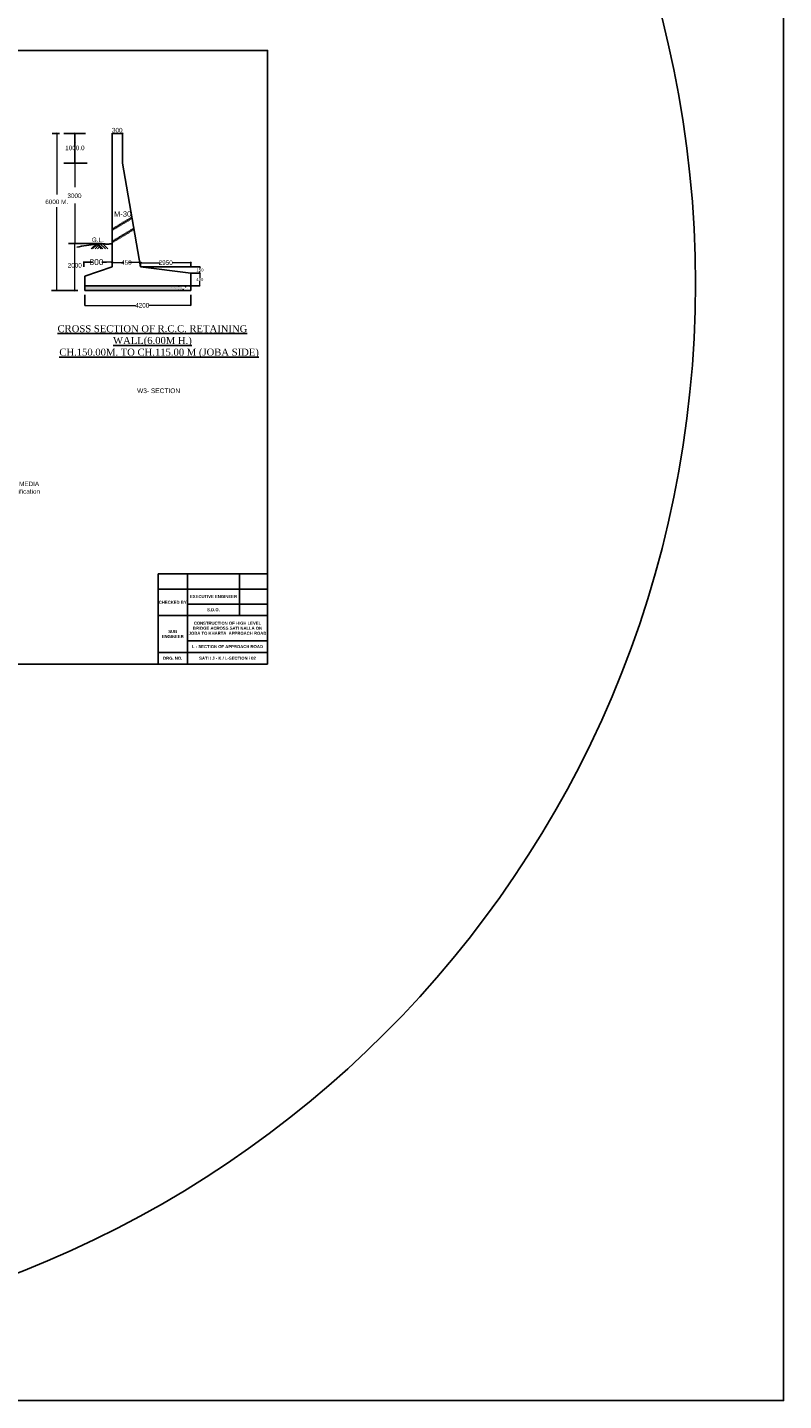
# Model space of a CAD drawing. Header units: millimetres. Extents: x -110772 to 10578, y 1312 to 153908.
# Tile 18 of 19: x -104587 to -103333, y 150109 to 152386. Entities that reach past the tile are written whole.
import ezdxf

# ---------------------------------------------------------------- set-up
doc = ezdxf.new("R2010")
doc.units = ezdxf.units.MM
doc.header["$MEASUREMENT"] = 0
doc.header["$PDMODE"] = 35
doc.header["$PDSIZE"] = -50
doc.linetypes.add('DASHED2', pattern=[0.375, 0.25, -0.125])
doc.styles.add('GOMTI', font='arial.ttf', dxfattribs={"height": 5})
doc.styles.get("Standard").update_dxf_attribs({"font": 'arial.ttf', "height": 2.5})
doc.dimstyles.get("Standard").update_dxf_attribs({"dimtxt": 2.5, "dimasz": 1.5, "dimexe": 0.18, "dimexo": 0.0625, "dimgap": 0.09, "dimtad": 0, "dimtih": 1, "dimtoh": 1, "dimdec": 1, "dimzin": 0, "dimdsep": 46, "dimtxsty": 'Standard', "dimblk": 'OBLIQUE', "dimcen": 0.5, "dimadec": 0, "dimazin": 0, "dimtfac": 1, "dimtdec": 1, "dimtofl": 0, "dimtmove": 0, "dimatfit": 3, "dimfxl": 1, "dimtolj": 1, "dimtzin": 0, "dimlwd": 5, "dimarcsym": 0})

# ---------------------------------------------------------------- blocks, each defined once
blk = doc.blocks.new('*T19')
at = {"color": 0, "linetype": 'ByBlock', "lineweight": -2, "transparency": 16777216}
for p, q in [((0, 0), (181.7, 0)), ((0, 0), (0, -149.4)), ((48.6, 0), (48.6, -149.4)), ((135.3, 0), (135.3, -69)), ((181.7, 0), (181.7, -149.4)), ((0, -25), (181.7, -25)), ((48.6, -49.8), (181.7, -49.8)), ((0, -69), (181.7, -69)), ((48.6, -110.9), (181.7, -110.9)), ((0, -130.1), (181.7, -130.1)), ((0, -149.4), (181.7, -149.4))]:
    blk.add_line(p, q, dxfattribs=at)
at = {"color": 0, "transparency": 16777216, "char_height": 5, "attachment_point": 5, "style": 'GOMTI'}
for s, insert, width in [('{\\fArial|b1|i0|c0|p34;CHECKED BY}', (24.3, -47), 48.497), ('{\\fArial|b1|i0|c0|p34;EXECUTIVE ENGINEER}', (91.9, -37.4), 86.518), ('{\\fArial|b1|i0|c0|p34;S.D.O.}', (91.9, -59.4), 86.518), ('{\\fArial|b1|i0|c0|p34;CONSTRUCTION OF HIGH LEVEL BRIDGE ACROSS SATI NALLA ON JOBA TO KHARTA  APPROACH ROAD}', (115.1, -90), 132.921), ('{\\fArial|b1|i0|c0|p34;SUB ENGINEER}', (24.3, -99.6), 48.497), ('{\\fArial|b1|i0|c0|p34;L - SECTION OF APPROACH ROAD}', (115.1, -120.5), 132.921), ('{\\fArial|b1|i0|c0|p34;DRG. NO.}', (24.3, -139.8), 48.497), ('{\\fArial|b1|i0|c0|p34;SATI / J - K / L-SECTION / 02}', (115.1, -139.8), 132.921)]:
    blk.add_mtext(s, dxfattribs=dict(at, insert=insert, width=width))
blk = doc.blocks.new('_Oblique')
at = {"color": 0, "linetype": 'ByBlock', "lineweight": -2}
blk.add_line((-0.5, -0.5), (0.5, 0.5), dxfattribs=at)
blk = doc.blocks.new('*D36')
at = {"color": 0, "lineweight": -2, "transparency": 16777216}
for p, q in [((-104315.7, 151978.8), (-104300.7, 151978.8)), ((-104315.7, 151957.8), (-104300.7, 151957.8))]:
    blk.add_line(p, q, dxfattribs=at)
at = {"color": 0, "lineweight": 5, "transparency": 16777216}
for p, q in [((-104300.8, 151978.8), (-104300.8, 151970.9)), ((-104300.8, 151957.8), (-104300.8, 151965.7))]:
    blk.add_line(p, q, dxfattribs=at)
at = {"layer": 'Defpoints', "color": 0, "transparency": 16777216}
for p in [(-104315.7, 151978.8), (-104300.8, 151978.8), (-104315.7, 151957.8)]:
    blk.add_point(p, dxfattribs=at)
at = {"color": 0, "lineweight": 5, "transparency": 16777216, "xscale": 1.5, "yscale": 1.5, "zscale": 1.5}
for p, rotation in [((-104300.8, 151978.8), 90), ((-104300.8, 151957.8), 270)]:
    blk.add_blockref('_Oblique', p, dxfattribs=dict(at, rotation=rotation))
at = {"color": 0, "transparency": 16777216, "insert": (-104300.8, 151968.3), "char_height": 2.5, "attachment_point": 5}
blk.add_mtext('\\A1;{\\H2x;400}', dxfattribs=at)
blk = doc.blocks.new('*D37')
at = {"color": 0, "lineweight": -2, "transparency": 16777216}
for p, q in [((-104399, 151989.1), (-104300.4, 151989.1)), ((-104315.7, 151978.8), (-104300.4, 151978.8))]:
    blk.add_line(p, q, dxfattribs=at)
at = {"color": 0, "lineweight": 5, "transparency": 16777216}
for p, q in [((-104300.6, 151989.1), (-104300.6, 151986.6)), ((-104300.6, 151978.8), (-104300.6, 151981.3))]:
    blk.add_line(p, q, dxfattribs=at)
at = {"layer": 'Defpoints', "color": 0, "transparency": 16777216}
for p in [(-104399.1, 151989.1), (-104315.7, 151978.8), (-104300.6, 151978.8)]:
    blk.add_point(p, dxfattribs=at)
at = {"color": 0, "lineweight": 5, "transparency": 16777216, "xscale": 1.5, "yscale": 1.5, "zscale": 1.5}
for p, rotation in [((-104300.6, 151989.1), 90), ((-104300.6, 151978.8), 270)]:
    blk.add_blockref('_Oblique', p, dxfattribs=dict(at, rotation=rotation))
at = {"color": 0, "transparency": 16777216, "insert": (-104300.6, 151984), "char_height": 2.5, "attachment_point": 5}
blk.add_mtext('\\A1;{\\H2x;150}', dxfattribs=at)

msp = doc.modelspace()

# ---------------------------------------------------------------- hatches: boundary and pattern name
h = msp.add_hatch()
h.set_pattern_fill('AR-CONC', color=256, scale=1.5)
h.set_pattern_definition([(50, (392018.804, -302609.724), (10.75890274, -0.94128202), [1.125, -12.375]), (355, (392018.804, -302609.724), (-2.08127, 11.282882), [0.9, -9.9]), (100.4514445, (392019.701, -302609.802), (8.6776327, 10.34159986), [0.95610288, -10.51713168]), (46.1842, (392018.804, -302606.724), (16.00861996, -2.4827892), [1.6875, -18.5625]), (96.6356355, (392020.138, -302606.93), (14.0199292, 14.611779), [1.43415513, -15.7757064]), (351.184164, (392018.804, -302606.724), (14.01992918, 14.611779), [1.35, -14.85]), (21, (392020.304, -302607.474), (8.95360578, -6.03928336), [1.125, -12.375]), (326, (392020.304, -302607.474), (3.64972998, 10.87725068), [0.9, -9.9]), (71.4514447, (392021.05, -302607.977), (12.60333565, 4.8379673), [0.95610285, -10.51713168]), (37.5, (392018.804, -302609.724), (0.18239783, 4.993407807), [0, -9.78, 0, -10.05, 0, -9.9375]), (7.5, (392018.804, -302609.724), (3.94604306, 5.91617568), [0, -5.73, 0, -9.555, 0, -3.7875]), (327.5, (392015.459, -302609.724), (8.007336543, -0.338323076), [0, -3.75, 0, -11.7, 0, -15.525]), (317.5, (392013.959, -302609.724), (8.74779254, 1.501574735), [0, -4.875, 0, -7.77, 0, -11.025])])
h.paths.add_polyline_path([(-104330.44, 151950.11), (-104330.44, 151957.81), (-104491.45, 151957.81), (-104491.45, 151950.11)])
h.paths.add_polyline_path([(-104418.53, 151994.95), (-104203.35, 151994.95), (-104203.35, 152031), (-104418.53, 152031)], flags=9)
h.paths.add_polyline_path([(-103773.8, 152375.33), (-103452.83, 152375.33), (-103452.83, 152398.6), (-103773.8, 152398.6)], flags=9)
h.paths.add_polyline_path([(-104072.83, 152231.23), (-103926.52, 152231.23), (-103926.52, 152254.49), (-104072.83, 152254.49)], flags=9)
h.paths.add_polyline_path([(-104105.69, 152114.49), (-103770.7, 152114.49), (-103770.7, 152137.77), (-104105.69, 152137.77)], flags=9)
h.paths.add_polyline_path([(-104066.94, 152146.19), (-103836.83, 152146.19), (-103836.83, 152169.45), (-104066.94, 152169.45)], flags=9)
h.paths.add_polyline_path([(-104074.1, 152204.1), (-103863.76, 152204.1), (-103863.76, 152227.37), (-104074.1, 152227.37)], flags=9)
h.paths.add_polyline_path([(-105184.9, 153159.8), (-105113.34, 153159.8), (-105113.34, 153190.71), (-105184.9, 153190.71)], flags=9)
h.paths.add_polyline_path([(-104347.38, 152490.26), (-104347.38, 152573.51), (-104378.29, 152573.51), (-104378.29, 152490.26)], flags=9)
h.paths.add_polyline_path([(-104347.38, 152617.54), (-104347.38, 152689.13), (-104378.29, 152689.13), (-104378.29, 152617.54)], flags=9)
h.paths.add_polyline_path([(-103707.36, 152494.38), (-103707.36, 152577.63), (-103738.27, 152577.63), (-103738.27, 152494.38)], flags=9)
h.paths.add_polyline_path([(-103705.76, 152621.6), (-103705.76, 152693.19), (-103736.67, 152693.19), (-103736.67, 152621.6)], flags=9)
h.paths.add_polyline_path([(-103824.33, 152492.73), (-103824.33, 152575.98), (-103855.24, 152575.98), (-103855.24, 152492.73)], flags=9)
h.paths.add_polyline_path([(-103822.73, 152608.35), (-103822.73, 152691.6), (-103853.64, 152691.6), (-103853.64, 152608.35)], flags=9)
h.paths.add_polyline_path([(-105091.54, 153147.57), (-105091.54, 153204.82), (-105116.27, 153204.82), (-105116.27, 153147.57)], flags=9)
h.paths.add_polyline_path([(-103930.6, 152490.26), (-103930.6, 152573.51), (-103961.51, 152573.51), (-103961.51, 152490.26)], flags=9)
h.paths.add_polyline_path([(-103933.2, 152618), (-103933.2, 152689.59), (-103964.11, 152689.59), (-103964.11, 152618)], flags=9)
h.paths.add_polyline_path([(-104047.82, 152490.26), (-104047.82, 152573.51), (-104078.73, 152573.51), (-104078.73, 152490.26)], flags=9)
h.paths.add_polyline_path([(-104046.22, 152617.54), (-104046.22, 152689.13), (-104077.13, 152689.13), (-104077.13, 152617.54)], flags=9)
h.paths.add_polyline_path([(-104159.46, 152490.26), (-104159.46, 152573.51), (-104190.37, 152573.51), (-104190.37, 152490.26)], flags=9)
h.paths.add_polyline_path([(-104157.86, 152617.37), (-104157.86, 152688.96), (-104188.77, 152688.96), (-104188.77, 152617.37)], flags=9)
h.paths.add_polyline_path([(-105977.96, 152490.26), (-105977.96, 152573.51), (-106008.88, 152573.51), (-106008.88, 152490.26)], flags=9)
h.paths.add_polyline_path([(-105977.96, 152617.37), (-105977.96, 152688.96), (-106008.88, 152688.96), (-106008.88, 152617.37)], flags=9)
h.paths.add_polyline_path([(-105866.54, 152490.26), (-105866.54, 152573.51), (-105897.45, 152573.51), (-105897.45, 152490.26)], flags=9)
h.paths.add_polyline_path([(-105866.54, 152617.37), (-105866.54, 152688.96), (-105897.45, 152688.96), (-105897.45, 152617.37)], flags=9)
h.paths.add_polyline_path([(-105756, 152490.26), (-105756, 152573.51), (-105786.91, 152573.51), (-105786.91, 152490.26)], flags=9)
h.paths.add_polyline_path([(-105756, 152617.37), (-105756, 152688.96), (-105786.91, 152688.96), (-105786.91, 152617.37)], flags=9)
h.paths.add_polyline_path([(-105642.81, 152490.26), (-105642.81, 152573.51), (-105673.72, 152573.51), (-105673.72, 152490.26)], flags=9)
h.paths.add_polyline_path([(-105642.81, 152617.37), (-105642.81, 152688.96), (-105673.72, 152688.96), (-105673.72, 152617.37)], flags=9)
h.paths.add_polyline_path([(-105531.38, 152501.92), (-105531.38, 152573.51), (-105562.29, 152573.51), (-105562.29, 152501.92)], flags=9)
h.paths.add_polyline_path([(-105531.38, 152617.54), (-105531.38, 152689.13), (-105562.29, 152689.13), (-105562.29, 152617.54)], flags=9)
h.paths.add_polyline_path([(-105425.26, 152501.92), (-105425.26, 152573.51), (-105456.17, 152573.51), (-105456.17, 152501.92)], flags=9)
h.paths.add_polyline_path([(-105425.26, 152617.37), (-105425.26, 152688.96), (-105456.17, 152688.96), (-105456.17, 152617.37)], flags=9)
h.paths.add_polyline_path([(-105308.53, 152501.92), (-105308.53, 152573.51), (-105339.44, 152573.51), (-105339.44, 152501.92)], flags=9)
h.paths.add_polyline_path([(-105308.53, 152617.54), (-105308.53, 152689.13), (-105339.44, 152689.13), (-105339.44, 152617.54)], flags=9)
h.paths.add_polyline_path([(-105107.42, 152513.57), (-105107.42, 152573.51), (-105138.33, 152573.51), (-105138.33, 152513.57)], flags=9)
h.paths.add_polyline_path([(-105107.42, 152617.54), (-105107.42, 152689.13), (-105138.33, 152689.13), (-105138.33, 152617.54)], flags=9)
h.paths.add_polyline_path([(-104467.39, 152489.81), (-104467.39, 152573.06), (-104498.3, 152573.06), (-104498.3, 152489.81)], flags=9)
h.paths.add_polyline_path([(-104467.39, 152616.92), (-104467.39, 152688.51), (-104498.3, 152688.51), (-104498.3, 152616.92)], flags=9)
h.paths.add_polyline_path([(-104578.08, 152501.46), (-104578.08, 152573.06), (-104608.99, 152573.06), (-104608.99, 152501.46)], flags=9)
h.paths.add_polyline_path([(-104578.08, 152616.92), (-104578.08, 152688.51), (-104608.99, 152688.51), (-104608.99, 152616.92)], flags=9)
h.paths.add_polyline_path([(-104690.23, 152501.46), (-104690.23, 152573.06), (-104721.14, 152573.06), (-104721.14, 152501.46)], flags=9)
h.paths.add_polyline_path([(-104690.23, 152617.08), (-104690.23, 152688.68), (-104721.14, 152688.68), (-104721.14, 152617.08)], flags=9)
h.paths.add_polyline_path([(-104802.77, 152501.46), (-104802.77, 152573.06), (-104833.68, 152573.06), (-104833.68, 152501.46)], flags=9)
h.paths.add_polyline_path([(-104802.77, 152616.92), (-104802.77, 152688.51), (-104833.68, 152688.51), (-104833.68, 152616.92)], flags=9)
h.paths.add_polyline_path([(-104914.5, 152501.46), (-104914.5, 152573.06), (-104945.41, 152573.06), (-104945.41, 152501.46)], flags=9)
h.paths.add_polyline_path([(-104914.49, 152617.08), (-104914.49, 152688.68), (-104945.4, 152688.68), (-104945.4, 152617.08)], flags=9)
h.paths.add_polyline_path([(-105028.41, 152501.46), (-105028.41, 152573.06), (-105059.32, 152573.06), (-105059.32, 152501.46)], flags=9)
h.paths.add_polyline_path([(-105028.42, 152617.08), (-105028.42, 152688.68), (-105059.33, 152688.68), (-105059.33, 152617.08)], flags=9)
h.paths.add_polyline_path([(-104271.8, 152490.26), (-104271.8, 152573.51), (-104302.71, 152573.51), (-104302.71, 152490.26)], flags=9)
h.paths.add_polyline_path([(-104270.2, 152617.54), (-104270.2, 152689.13), (-104301.11, 152689.13), (-104301.11, 152617.54)], flags=9)
h.paths.add_polyline_path([(-105193.57, 152501.92), (-105193.57, 152573.51), (-105224.48, 152573.51), (-105224.48, 152501.92)], flags=9)
h.paths.add_polyline_path([(-105193.57, 152617.54), (-105193.57, 152689.13), (-105224.48, 152689.13), (-105224.48, 152617.54)], flags=9)
h.paths.add_polyline_path([(-104816.48, 153125.41), (-104500.37, 153125.41), (-104500.37, 153156.32), (-104816.48, 153156.32)], flags=9)
h.paths.add_polyline_path([(-104247.57, 153147.57), (-104247.57, 153204.82), (-104272.3, 153204.82), (-104272.3, 153147.57)], flags=9)
h.paths.add_polyline_path([(-106296.3, 152672.98), (-106161.89, 152672.98), (-106161.89, 152703.89), (-106296.3, 152703.89)], flags=9)
h.paths.add_polyline_path([(-104855.94, 152999.37), (-104715.66, 152999.37), (-104715.66, 153030.29), (-104855.94, 153030.29)], flags=9)
h.paths.add_polyline_path([(-105537.68, 153245.79), (-104460.16, 153250.49), (-104460.29, 153281.4), (-105537.82, 153276.7)], flags=9)
h.paths.add_polyline_path([(-106273.53, 153177.82), (-106157.58, 153177.82), (-106157.58, 153208.73), (-106273.53, 153208.73)], flags=9)
h.paths.add_polyline_path([(-106273.53, 153149.39), (-106157.58, 153149.39), (-106157.58, 153180.3), (-106273.53, 153180.3)], flags=9)
h.paths.add_polyline_path([(-106268.41, 153119.93), (-106162.7, 153119.93), (-106162.7, 153150.84), (-106268.41, 153150.84)], flags=9)
h.paths.add_polyline_path([(-106273.53, 153090.12), (-106157.58, 153090.12), (-106157.58, 153121.03), (-106273.53, 153121.03)], flags=9)
h.paths.add_polyline_path([(-106273.53, 153058.4), (-106157.58, 153058.4), (-106157.58, 153089.31), (-106273.53, 153089.31)], flags=9)
h.paths.add_polyline_path([(-106273.53, 153031.71), (-106157.58, 153031.71), (-106157.58, 153062.62), (-106273.53, 153062.62)], flags=9)
h.paths.add_polyline_path([(-106273.53, 153001.68), (-106157.58, 153001.68), (-106157.58, 153032.59), (-106273.53, 153032.59)], flags=9)
h.paths.add_polyline_path([(-106270.56, 152700.15), (-106164.84, 152700.15), (-106164.84, 152731.06), (-106270.56, 152731.06)], flags=9)
h.paths.add_polyline_path([(-106270.56, 152729.07), (-106164.84, 152729.07), (-106164.84, 152759.98), (-106270.56, 152759.98)], flags=9)
h.paths.add_polyline_path([(-106270.56, 152757.99), (-106164.84, 152757.99), (-106164.84, 152788.91), (-106270.56, 152788.91)], flags=9)
h.paths.add_polyline_path([(-106270.56, 152789.06), (-106164.84, 152789.06), (-106164.84, 152819.97), (-106270.56, 152819.97)], flags=9)
h.paths.add_polyline_path([(-106270.56, 152819.05), (-106164.84, 152819.05), (-106164.84, 152849.96), (-106270.56, 152849.96)], flags=9)
h.paths.add_polyline_path([(-106270.56, 152850.12), (-106164.84, 152850.12), (-106164.84, 152881.03), (-106270.56, 152881.03)], flags=9)
h.paths.add_polyline_path([(-106270.56, 152880.11), (-106164.84, 152880.11), (-106164.84, 152911.02), (-106270.56, 152911.02)], flags=9)
h.paths.add_polyline_path([(-106270.56, 152909.03), (-106164.84, 152909.03), (-106164.84, 152939.94), (-106270.56, 152939.94)], flags=9)
h.paths.add_polyline_path([(-106269.49, 152940.09), (-106163.77, 152940.09), (-106163.77, 152971), (-106269.49, 152971)], flags=9)
h.paths.add_polyline_path([(-106268.41, 152972.23), (-106162.7, 152972.23), (-106162.7, 153003.14), (-106268.41, 153003.14)], flags=9)
h.paths.add_polyline_path([(-104065.2, 153072.1), (-103944.71, 153072.62), (-103944.84, 153103.54), (-104065.33, 153103.01)], flags=9)
h.paths.add_polyline_path([(-105513.4, 153079.38), (-105392.9, 153079.38), (-105392.9, 153110.29), (-105513.4, 153110.29)], flags=9)
h.paths.add_polyline_path([(-104631.18, 152501.92), (-104631.18, 152573.51), (-104662.09, 152573.51), (-104662.09, 152501.92)], flags=9)
h.paths.add_polyline_path([(-104631.18, 152617.54), (-104631.18, 152689.13), (-104662.09, 152689.13), (-104662.09, 152617.54)], flags=9)
h.paths.add_polyline_path([(-104240.22, 152490.26), (-104240.22, 152573.51), (-104271.13, 152573.51), (-104271.13, 152490.26)], flags=9)
h.paths.add_polyline_path([(-104240.23, 152617.54), (-104240.23, 152689.13), (-104271.14, 152689.13), (-104271.14, 152617.54)], flags=9)
h.paths.add_polyline_path([(-104405.42, 152490.26), (-104405.42, 152573.51), (-104436.33, 152573.51), (-104436.33, 152490.26)], flags=9)
h.paths.add_polyline_path([(-104405.43, 152617.54), (-104405.43, 152689.13), (-104436.34, 152689.13), (-104436.34, 152617.54)], flags=9)
h.paths.add_polyline_path([(-104521.41, 152490.73), (-104521.41, 152573.97), (-104552.32, 152573.97), (-104552.32, 152490.73)], flags=9)
h.paths.add_polyline_path([(-104521.41, 152618), (-104521.41, 152689.59), (-104552.32, 152689.59), (-104552.32, 152618)], flags=9)
h.paths.add_polyline_path([(-104746.08, 152497.76), (-104746.08, 152569.36), (-104776.99, 152569.36), (-104776.99, 152497.76)], flags=9)
h.paths.add_polyline_path([(-104746.08, 152613.38), (-104746.08, 152684.97), (-104776.99, 152684.97), (-104776.99, 152613.38)], flags=9)
h.paths.add_polyline_path([(-104857.32, 152501.26), (-104857.32, 152572.85), (-104888.23, 152572.85), (-104888.23, 152501.26)], flags=9)
h.paths.add_polyline_path([(-104857.32, 152616.71), (-104857.32, 152688.3), (-104888.23, 152688.3), (-104888.23, 152616.71)], flags=9)
h.paths.add_polyline_path([(-104969.44, 152501.46), (-104969.44, 152573.06), (-105000.35, 152573.06), (-105000.35, 152501.46)], flags=9)
h.paths.add_polyline_path([(-104969.44, 152617.08), (-104969.44, 152688.68), (-105000.35, 152688.68), (-105000.35, 152617.08)], flags=9)
h.paths.add_polyline_path([(-105080.42, 152513.57), (-105080.42, 152573.51), (-105111.33, 152573.51), (-105111.33, 152513.57)], flags=9)
h.paths.add_polyline_path([(-105080.42, 152617.37), (-105080.42, 152688.96), (-105111.33, 152688.96), (-105111.33, 152617.37)], flags=9)
h.paths.add_polyline_path([(-105826.98, 151904.31), (-105200.9, 151904.31), (-105200.9, 151954.11), (-105826.98, 151954.11)], flags=9)
h.paths.add_polyline_path([(-105004.89, 152125.83), (-104823.63, 152125.83), (-104823.63, 152149.12), (-105004.89, 152149.12)], flags=9)
h.paths.add_polyline_path([(-105985.66, 152146.08), (-105867.67, 152199.97), (-105878.82, 152224.37), (-105996.8, 152170.48)], flags=9)
h.paths.add_polyline_path([(-105555.04, 152342.72), (-105483.32, 152342.72), (-105483.32, 152365.7), (-105555.04, 152365.7)], flags=9)
h.paths.add_polyline_path([(-105510.51, 151865.54), (-105338.78, 151865.54), (-105338.78, 151901.59), (-105510.51, 151901.59)], flags=9)
h.paths.add_polyline_path([(-106311.36, 152195.78), (-106034.88, 152195.78), (-106034.88, 152302.21), (-106311.36, 152302.21)], flags=9)
h.paths.add_polyline_path([(-105421.92, 152173.96), (-105275.6, 152173.96), (-105275.6, 152197.23), (-105421.92, 152197.23)], flags=9)
h.paths.add_polyline_path([(-105420.47, 152078.12), (-105085.48, 152078.12), (-105085.48, 152101.4), (-105420.47, 152101.4)], flags=9)
h.paths.add_polyline_path([(-105419.64, 152100.94), (-105189.53, 152100.94), (-105189.53, 152124.21), (-105419.64, 152124.21)], flags=9)
h.paths.add_polyline_path([(-105424.56, 152149.24), (-105214.22, 152149.24), (-105214.22, 152172.51), (-105424.56, 152172.51)], flags=9)
h.paths.add_polyline_path([(-105810.5, 152139.65), (-105620.21, 152139.65), (-105620.21, 152195.82), (-105810.5, 152195.82)], flags=9)
h.paths.add_polyline_path([(-105545.89, 152300.65), (-105474.17, 152300.65), (-105474.17, 152323.63), (-105545.89, 152323.63)], flags=9)
h.paths.add_polyline_path([(-104229.12, 151865.54), (-104057.38, 151865.54), (-104057.38, 151901.59), (-104229.12, 151901.59)], flags=9)
h.paths.add_polyline_path([(-103948.49, 153262.78), (-103754.71, 153261.5), (-103754.51, 153292.41), (-103948.29, 153293.69)], flags=9)
h.paths.add_polyline_path([(-106233.82, 153258.51), (-106036.55, 153259.37), (-106036.68, 153290.28), (-106233.95, 153289.42)], flags=9)
h.paths.add_polyline_path([(-106090.95, 152481.75), (-106090.95, 152604.9), (-106122.98, 152604.9), (-106122.98, 152481.75)], flags=9)
h.paths.add_polyline_path([(-106090.95, 152602.88), (-106090.95, 152705.85), (-106147.98, 152705.85), (-106147.98, 152602.88)], flags=9)

# ---------------------------------------------------------------- linework, layer by layer
at = {"color": 7}
for p, q in [((-104538.18, 152210.33), (-104545.77, 152210.33)), ((-104490.29, 152210.33), (-104526.05, 152210.33)), ((-104507.98, 152211.45), (-104507.98, 152187.82)), ((-104446.04, 152210.38), (-104429.24, 152210.38)), ((-104507.98, 152161.45), (-104507.98, 152185.09)), ((-104487.6, 152161.45), (-104526.05, 152161.45)), ((-104462.63, 152027.93), (-104518.33, 152027.93)), ((-104462.63, 152027.93), (-104518.11, 152027.93)), ((-104493.11, 151989.1), (-104493.11, 151997.33)), ((-104493.11, 151997.15), (-104483.36, 151997.15)), ((-104483.36, 151997.15), (-104478.59, 151997.15)), ((-104455.73, 151997.15), (-104463.47, 151997.15)), ((-104446.04, 151989.13), (-104446.04, 151996.7)), ((-104445.98, 151989.1), (-104445.98, 151997.33)), ((-104399.1, 151989.13), (-104399.1, 151996.7)), ((-104399.1, 151989.13), (-104399.1, 151996.48)), ((-104315.74, 151989.13), (-104315.74, 151996.48)), ((-104503.08, 151950.11), (-104546.89, 151950.11)), ((-104330.44, 151950.11), (-104491.45, 151950.11)), ((-104491.45, 151950.11), (-104330.44, 151950.11)), ((-104330.44, 151950.11), (-104315.74, 151950.11)), ((-104491.46, 151942.7), (-104491.46, 151925.2)), ((-104315.74, 151942.7), (-104315.74, 151925.2))]:
    msp.add_line(p, q, dxfattribs=at)
at = {"color": 7, "lineweight": 5}
for p, q in [((-104538.18, 152210.33), (-104538.18, 152109.11)), ((-104507.94, 152210.33), (-104507.94, 152132.61)), ((-104446.04, 152210.38), (-104429.24, 152210.38)), ((-104507.94, 152166.24), (-104507.94, 152138.23)), ((-104507.94, 152138.23), (-104507.94, 152121.45)), ((-104538.18, 151950.11), (-104538.18, 152088.42)), ((-104508.16, 152094.08), (-104508.16, 152027.93)), ((-104508.16, 151950.11), (-104508.16, 152027.93)), ((-104445.98, 151997.15), (-104455.73, 151997.15)), ((-104446.04, 151996.43), (-104426.84, 151996.43)), ((-104399.1, 151996.43), (-104418.3, 151996.43)), ((-104399.1, 151996.21), (-104366.83, 151996.21)), ((-104315.74, 151996.21), (-104346.24, 151996.21)), ((-104491.46, 151925.38), (-104407.61, 151925.38)), ((-104315.83, 151925.38), (-104385.06, 151925.38))]:
    msp.add_line(p, q, dxfattribs=at)
at = {"color": 241, "true_color": 0xf7abae}
msp.add_line((-104538.18, 152210.33), (-104533.52, 152210.33), dxfattribs=at)
at = {"color": 7, "ltscale": 15}
for p, q in [((-104446.04, 152210.38), (-104446.04, 151989.03)), ((-104446.04, 152210.38), (-104446.04, 152096.96)), ((-104446.04, 152210.33), (-104446.04, 152210.38)), ((-104429.24, 152210.33), (-104429.24, 152161.51)), ((-104429.24, 152161.51), (-104399.1, 151989.03)), ((-104491.45, 151973.89), (-104446.04, 151989.03)), ((-104491.45, 151973.89), (-104491.45, 151957.81)), ((-104399.1, 151989.03), (-104315.74, 151978.79)), ((-104315.74, 151978.79), (-104315.74, 151950.11)), ((-104315.74, 151957.81), (-104491.45, 151957.81)), ((-104491.45, 151957.81), (-104491.45, 151950.11))]:
    msp.add_line(p, q, dxfattribs=at)
at = {"color": 7, "linetype": 'DASHED2', "ltscale": 5}
for p, q in [((-104446.04, 152051.93), (-104413.52, 152071.55)), ((-104446.04, 152050.18), (-104413.24, 152069.97)), ((-104446.04, 152031.57), (-104410.3, 152053.13)), ((-104446.04, 152029.82), (-104410.02, 152051.55))]:
    msp.add_line(p, q, dxfattribs=at)
for p, q in [((-104480.78, 152018.98), (-104472.22, 152027.55)), ((-104480.78, 152018.98), (-104472.22, 152027.55)), ((-104478.72, 152018.98), (-104471.18, 152026.51)), ((-104478.72, 152018.98), (-104471.18, 152026.51)), ((-104474.59, 152018.98), (-104469.12, 152024.45)), ((-104474.59, 152018.98), (-104469.12, 152024.45)), ((-104472.22, 152027.55), (-104463.65, 152018.98)), ((-104472.22, 152027.55), (-104463.65, 152018.98)), ((-104472.22, 152027.55), (-104457.78, 152027.55)), ((-104470.47, 152018.98), (-104467.06, 152022.39)), ((-104470.47, 152018.98), (-104467.06, 152022.39)), ((-104470.15, 152027.55), (-104462.62, 152020.01)), ((-104470.15, 152027.55), (-104461.59, 152018.98)), ((-104470.15, 152027.55), (-104462.62, 152020.01)), ((-104470.15, 152027.55), (-104461.59, 152018.98)), ((-104466.35, 152018.98), (-104465, 152020.33)), ((-104466.35, 152018.98), (-104465, 152020.33)), ((-104466.03, 152027.55), (-104457.46, 152018.98)), ((-104466.03, 152027.55), (-104457.46, 152018.98)), ((-104461.91, 152027.55), (-104453.34, 152018.98)), ((-104461.91, 152027.55), (-104453.34, 152018.98))]:
    msp.add_line(p, q)
at = {"linetype": 'Continuous'}
for p, q in [((-104347.1, 151955.69), (-104347.1, 151955.69)), ((-104343.37, 151955.59), (-104343.37, 151955.59)), ((-104340.56, 151952.59), (-104340.56, 151952.59)), ((-104335.99, 151957.08), (-104335.1, 151957)), ((-104335.97, 151951.55), (-104335.97, 151951.55)), ((-104335.89, 151951.76), (-104335.89, 151951.76)), ((-104335.79, 151956.55), (-104335.79, 151956.55)), ((-104335.09, 151957.01), (-104335.24, 151957.81)), ((-104332.14, 151952.26), (-104332.14, 151952.26)), ((-104331.82, 151954.09), (-104331.82, 151954.09)), ((-104329.26, 151952.01), (-104328.21, 151952.41)), ((-104329.26, 151952.01), (-104328.52, 151951.51)), ((-104328.51, 151951.51), (-104328.21, 151952.41)), ((-104328.18, 151952.68), (-104328.18, 151952.68)), ((-104326.45, 151953.01), (-104326.45, 151953.01)), ((-104325.23, 151956.14), (-104324.51, 151957)), ((-104325.23, 151956.14), (-104324.34, 151956.06)), ((-104324.33, 151956.06), (-104324.51, 151957)), ((-104323.07, 151955.59), (-104323.07, 151955.59)), ((-104320.48, 151953.73), (-104320.48, 151953.73)), ((-104317.48, 151956.26), (-104317.48, 151956.26)), ((-104316.98, 151954.25), (-104316.98, 151954.25)), ((-104316.66, 151956.85), (-104316.04, 151956.43))]:
    msp.add_line(p, q, dxfattribs=at)
at = {"color": 241, "true_color": 0xf7abae}
msp.add_lwpolyline([(-110771.71, 153907.56), (-103332.94, 153907.56), (-103332.94, 150108.92), (-110771.71, 150108.92)], close=True, dxfattribs=at)
at = {"color": 7, "ltscale": 15}
msp.add_lwpolyline([(-104188.42, 151330.46), (-106540.78, 151330.46), (-106540.78, 152348.35), (-104188.42, 152348.35)], close=True, dxfattribs=at)
at = {"color": 241, "true_color": 0xf7abae}
msp.add_circle((-105238.49, 151961.77), 1759.5, dxfattribs=at)
at = {"color": 7}
msp.add_spline([(-104446.04, 152027.93), (-104453.64, 152026.89), (-104467.06, 152027.55), (-104472.83, 152026.93), (-104504.94, 152022.08)], degree=3, dxfattribs=at)

# ---------------------------------------------------------------- block references
at = {"color": 7, "lineweight": 5}
for p, xscale, yscale, zscale, rotation in [((-104538.18, 152210.33), 2.25, 2.25, 2.25, 90), ((-104507.94, 152210.33), 2.25, 2.25, 2.25, 90), ((-104507.95, 152195.08), 1.5, 1.5, 1.5, 270), ((-104508.16, 152027.93), 1.5, 1.5, 1.5, 270), ((-104493.11, 151997.15), 1.5, 1.5, 1.5, 180), ((-104446.04, 151996.43), 2.25, 2.25, 2.25, 180), ((-104399.1, 151996.21), 2.25, 2.25, 2.25, 180), ((-104538.18, 151950.11), 1.5, 1.5, 1.5, 90), ((-104508.17, 151950.12), 1.5, 1.5, 1.5, 270), ((-104491.51, 151925.34), 1.5, 1.5, 1.5, 180)]:
    msp.add_blockref('_Oblique', p, dxfattribs=dict(at, xscale=xscale, yscale=yscale, zscale=zscale, rotation=rotation))
for p, xscale, yscale, zscale in [((-104446.04, 152210.33), 2.25, 2.25, 2.25), ((-104429.24, 152210.38), 2.25, 2.25, 2.25), ((-104445.98, 151997.15), 1.5, 1.5, 1.5), ((-104399.1, 151996.43), 2.25, 2.25, 2.25), ((-104315.74, 151996.21), 2.25, 2.25, 2.25), ((-104315.83, 151925.38), 1.5, 1.5, 1.5)]:
    msp.add_blockref('_Oblique', p, dxfattribs=dict(at, xscale=xscale, yscale=yscale, zscale=zscale))
msp.add_blockref('*T19', (-104370.07, 151479.87))

# ---------------------------------------------------------------- texts
at = {"style": 'GOMTI'}
msp.add_text('G.L.', height=7.5, dxfattribs=at).set_placement((-104479.89, 152030.43))
msp.add_text('W3- SECTION', height=7.776).set_placement((-104404.84, 151779.85))
at = {"color": 7, "ltscale": 15, "insert": (-104437.74, 152215.99), "char_height": 3.75, "attachment_point": 5}
msp.add_mtext('\\A1;{\\H2x;300}', dxfattribs=at)
at = {"color": 7, "attachment_point": 5}
for s, insert, char_height in [('\\A1;1000.0', (-104507.98, 152186.45), 7.5), ('\\A1;{\\H2x;3000} ', (-104508.7, 152107.15), 3.75), ('\\A1;{\\H2x;6000 M.}', (-104538.18, 152097.03), 3.75), ('\\A1;M-30', (-104428.85, 152076.82), 9), ('\\A1;2000', (-104508.16, 151991.77), 7.5), ('\\A1;800', (-104472.19, 151997.15), 10), ('\\A1;450', (-104422.57, 151996.43), 7.5), ('\\A1;{\\H3x;4200}', (-104396.33, 151925.38), 2.5)]:
    msp.add_mtext(s, dxfattribs=dict(at, insert=insert, char_height=char_height))
at = {"color": 7, "insert": (-104357.42, 151996.21), "char_height": 7.5, "width": 9.7382, "attachment_point": 5}
msp.add_mtext('\\A1;2950', dxfattribs=at)
at = {"insert": (-104379.42, 151892.49), "char_height": 11.664, "width": 384.6392, "attachment_point": 2}
msp.add_mtext('{\\fTimes New Roman|b0|i0|c0|p18;\\LCROSS SECTION OF R.C.C. RETAINING WALL(6.00M H.)\\P     CH.150.00M. TO CH.115.00 M (JOBA SIDE)                 }', dxfattribs=at)
at = {"insert": (-104642.41, 151633.04), "char_height": 7.5, "width": 355.7988, "attachment_point": 2, "style": 'GOMTI'}
msp.add_mtext('150 MM. THICK FILTER MEDIA \\PAS PER MORT & H specification\\P  ', dxfattribs=at)

# ---------------------------------------------------------------- dimensions: what is measured, and where the dimension line sits
at = {"color": 7}
for base, p1, text, picture, middle in [((-104300.57, 151978.79), (-104399.1, 151989.13), '{\\H2x;150}', '*D37', (-104300.57, 151983.96)), ((-104300.84, 151978.79), (-104315.74, 151957.81), '{\\H2x;400}', '*D36', (-104300.84, 151968.3))]:
    dim = msp.add_linear_dim(base=base, p1=p1, p2=(-104315.74, 151978.79), angle=90, text=text, dimstyle='Standard', override={"dimfxl": 800, "dimfxlon": 1}, dxfattribs=at)
    dim.commit()
    dim.dimension.update_dxf_attribs({"geometry": picture, "text_midpoint": middle})

doc.saveas('drawing.dxf')
